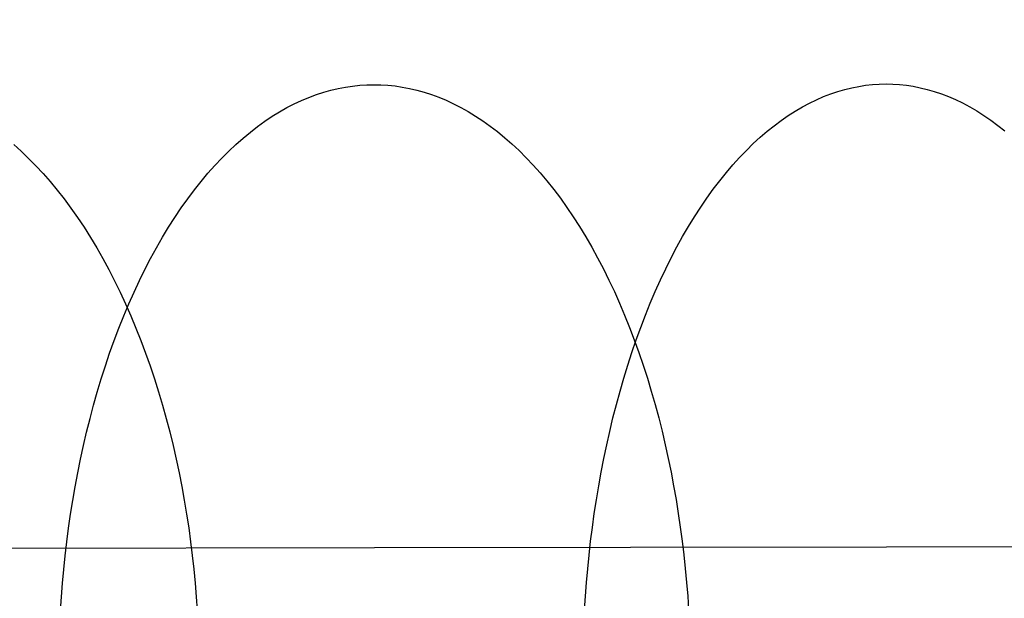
# Model space of a CAD drawing. Header units: millimetres. Extents: x -2852 to 102, y -106 to 97.
# Tile 140 of 256: x -2466 to -2454, y -4 to 3. Entities that reach past the tile are written whole.
import ezdxf

# ---------------------------------------------------------------- set-up
doc = ezdxf.new("R2010")
doc.units = ezdxf.units.MM
doc.header["$MEASUREMENT"] = 0
doc.layers.add('Predefinito', color=5, linetype='Continuous')

msp = doc.modelspace()

# ---------------------------------------------------------------- linework, layer by layer
at = {"layer": 'Predefinito', "extrusion": (-0.001367, 0.999999, 0)}
msp.add_lwpolyline([(1899.675, 1028.426), (1950.258, 936.031), (1967.4, 906.576), (1985.127, 877.47), (2004.656, 847.084), (2025.496, 816.669), (2036.395, 801.605), (2047.581, 786.753), (2059.049, 772.174), (2070.848, 757.863), (2082.852, 744.027), (2095.232, 730.528), (2107.74, 717.692), (2114.15, 711.428), (2120.669, 705.279), (2127.105, 699.424), (2133.652, 693.694), (2140.312, 688.097), (2147.091, 682.643), (2153.75, 677.524), (2160.526, 672.56), (2167.421, 667.763), (2174.437, 663.147), (2181.313, 658.884), (2188.305, 654.816), (2195.415, 650.956), (2202.643, 647.32), (2209.738, 644.036), (2216.937, 640.993), (2220.576, 639.566), (2224.24, 638.206), (2227.928, 636.914), (2231.641, 635.692), (2235.831, 634.409), (2240.048, 633.217), (2244.289, 632.118), (2248.553, 631.112), (2252.587, 630.248), (2256.638, 629.466), (2260.704, 628.764), (2264.783, 628.142), (2268.847, 627.604), (2272.92, 627.144), (2277, 626.761), (2281.087, 626.455), (2285.18, 626.225), (2289.276, 626.069), (2293.374, 625.988), (2297.474, 625.98), (2305.647, 626.178), (2313.808, 626.656), (2321.95, 627.406), (2330.063, 628.419), (2338.132, 629.686), (2346.159, 631.199), (2354.138, 632.953), (2362.062, 634.938), (2369.891, 637.139), (2377.656, 639.556), (2385.353, 642.184), (2392.976, 645.017), (2400.435, 648.013), (2407.813, 651.2), (2415.108, 654.575), (2422.316, 658.133), (2429.278, 661.787), (2436.148, 665.612), (2442.922, 669.605), (2449.594, 673.764), (2455.744, 677.809), (2461.797, 681.998), (2467.747, 686.333), (2473.588, 690.813), (2480.985, 696.836), (2488.178, 703.101), (2491.988, 706.596), (2495.734, 710.158), (2499.416, 713.788), (2503.033, 717.481), (2509.946, 724.917), (2516.606, 732.58), (2522.96, 740.381), (2529.076, 748.372), (2534.957, 756.525), (2540.622, 764.832), (2546.118, 773.325), (2551.424, 781.935), (2556.66, 790.821), (2561.74, 799.799), (2571.51, 817.968), (2626.828, 928.194), (2638.541, 949.732), (2651.216, 971.672), (2674.704, 1009.524), (2677.832, 1014.879), (2679.262, 1017.451), (2680.646, 1020.045), (2681.888, 1022.497), (2683.068, 1024.979), (2684.056, 1027.223), (2684.522, 1028.357), (2684.967, 1029.499)], dxfattribs=at)
msp.add_lwpolyline([(1899.675, 1028.426), (1950.258, 936.031), (1967.4, 906.576), (1985.127, 877.47), (2004.656, 847.084), (2025.496, 816.669), (2036.395, 801.605), (2047.581, 786.753), (2059.049, 772.174), (2070.848, 757.863), (2082.852, 744.027), (2095.232, 730.528), (2107.74, 717.692), (2114.15, 711.428), (2120.669, 705.279), (2127.105, 699.424), (2133.652, 693.694), (2140.312, 688.097), (2147.091, 682.643), (2153.75, 677.524), (2160.526, 672.56), (2167.421, 667.763), (2174.437, 663.147), (2181.313, 658.884), (2188.305, 654.816), (2195.415, 650.956), (2202.643, 647.32), (2209.738, 644.036), (2216.937, 640.993), (2220.576, 639.566), (2224.24, 638.206), (2227.928, 636.914), (2231.641, 635.692), (2235.831, 634.409), (2240.048, 633.217), (2244.289, 632.118), (2248.553, 631.112), (2252.587, 630.248), (2256.638, 629.466), (2260.704, 628.764), (2264.783, 628.142), (2268.847, 627.604), (2272.92, 627.144), (2277, 626.761), (2281.087, 626.455), (2285.18, 626.225), (2289.276, 626.069), (2293.374, 625.988), (2297.474, 625.98), (2305.647, 626.178), (2313.808, 626.656), (2321.95, 627.406), (2330.063, 628.419), (2338.132, 629.686), (2346.159, 631.199), (2354.138, 632.953), (2362.062, 634.938), (2369.891, 637.139), (2377.656, 639.556), (2385.353, 642.184), (2392.976, 645.017), (2400.435, 648.013), (2407.813, 651.2), (2415.108, 654.575), (2422.316, 658.133), (2429.278, 661.787), (2436.148, 665.612), (2442.922, 669.605), (2449.594, 673.764), (2455.744, 677.809), (2461.797, 681.998), (2467.747, 686.333), (2473.588, 690.813), (2480.985, 696.836), (2488.178, 703.101), (2491.988, 706.596), (2495.734, 710.158), (2499.416, 713.788), (2503.033, 717.481), (2509.946, 724.917), (2516.606, 732.58), (2522.96, 740.381), (2529.076, 748.372), (2534.957, 756.525), (2540.622, 764.832), (2546.118, 773.325), (2551.424, 781.935), (2556.66, 790.821), (2561.74, 799.799), (2571.51, 817.968), (2626.828, 928.194), (2638.541, 949.732), (2651.216, 971.672), (2674.704, 1009.524), (2677.832, 1014.879), (2679.262, 1017.451), (2680.646, 1020.045), (2681.888, 1022.497), (2683.068, 1024.979), (2684.056, 1027.223), (2684.522, 1028.357), (2684.967, 1029.499)], dxfattribs=at)
at = {"layer": 'Predefinito'}
for points in [[(-2465.505, -4.106, 676.116), (-2465.495, -3.945, 676.133), (-2465.482, -3.783, 676.153), (-2465.468, -3.621, 676.177), (-2465.451, -3.458, 676.204), (-2465.432, -3.295, 676.235), (-2465.41, -3.132, 676.269), (-2465.387, -2.968, 676.307), (-2465.361, -2.805, 676.348), (-2465.333, -2.642, 676.393), (-2465.302, -2.48, 676.442), (-2465.269, -2.318, 676.494), (-2465.234, -2.156, 676.55), (-2465.197, -1.996, 676.609), (-2465.157, -1.837, 676.673), (-2465.115, -1.679, 676.74), (-2465.071, -1.523, 676.81), (-2465.024, -1.368, 676.884), (-2464.976, -1.215, 676.962), (-2464.925, -1.063, 677.043), (-2464.871, -0.914, 677.128), (-2464.816, -0.768, 677.216), (-2464.758, -0.623, 677.307), (-2464.699, -0.481, 677.402), (-2464.637, -0.342, 677.5), (-2464.574, -0.206, 677.601), (-2464.508, -0.073, 677.705), (-2464.441, 0.057, 677.812), (-2464.372, 0.183, 677.922), (-2464.301, 0.306, 678.034), (-2464.229, 0.426, 678.149), (-2464.155, 0.542, 678.267), (-2464.079, 0.654, 678.387), (-2464.002, 0.762, 678.509), (-2463.924, 0.866, 678.633), (-2463.845, 0.967, 678.759), (-2463.764, 1.063, 678.886), (-2463.683, 1.155, 679.016), (-2463.6, 1.243, 679.147), (-2463.517, 1.326, 679.279), (-2463.433, 1.405, 679.413), (-2463.348, 1.48, 679.547), (-2463.262, 1.551, 679.683), (-2463.177, 1.617, 679.819), (-2463.09, 1.679, 679.956), (-2463.004, 1.737, 680.093), (-2462.917, 1.79, 680.231), (-2462.83, 1.839, 680.369), (-2462.743, 1.884, 680.507), (-2462.656, 1.924, 680.645), (-2462.569, 1.96, 680.783), (-2462.482, 1.993, 680.921), (-2462.395, 2.021, 681.058), (-2462.309, 2.045, 681.195), (-2462.223, 2.065, 681.331), (-2462.138, 2.082, 681.466), (-2462.053, 2.094, 681.601), (-2461.969, 2.103, 681.734), (-2461.885, 2.109, 681.867), (-2461.802, 2.11, 681.998), (-2461.719, 2.109, 682.129), (-2461.636, 2.104, 682.262), (-2461.551, 2.095, 682.396), (-2461.466, 2.083, 682.53), (-2461.381, 2.066, 682.665), (-2461.295, 2.046, 682.801), (-2461.209, 2.022, 682.938), (-2461.122, 1.994, 683.075), (-2461.035, 1.962, 683.213), (-2460.948, 1.926, 683.351), (-2460.861, 1.886, 683.489), (-2460.774, 1.842, 683.627), (-2460.687, 1.793, 683.765), (-2460.6, 1.74, 683.903), (-2460.513, 1.682, 684.04), (-2460.426, 1.621, 684.177), (-2460.34, 1.555, 684.313), (-2460.255, 1.484, 684.449), (-2460.17, 1.41, 684.584), (-2460.085, 1.331, 684.717), (-2460.002, 1.247, 684.849), (-2459.919, 1.16, 684.98), (-2459.837, 1.068, 685.11), (-2459.756, 0.972, 685.238), (-2459.677, 0.872, 685.363), (-2459.598, 0.768, 685.488), (-2459.521, 0.66, 685.61), (-2459.445, 0.548, 685.729), (-2459.371, 0.432, 685.847), (-2459.298, 0.313, 685.962), (-2459.227, 0.19, 686.074), (-2459.158, 0.064, 686.184), (-2459.09, -0.066, 686.291), (-2459.024, -0.199, 686.395), (-2458.96, -0.335, 686.496), (-2458.898, -0.474, 686.594), (-2458.838, -0.615, 686.689), (-2458.781, -0.759, 686.78), (-2458.725, -0.906, 686.868), (-2458.671, -1.055, 686.953), (-2458.62, -1.206, 687.034), (-2458.57, -1.359, 687.112), (-2458.523, -1.514, 687.186), (-2458.479, -1.67, 687.257), (-2458.436, -1.828, 687.324), (-2458.396, -1.987, 687.387), (-2458.358, -2.147, 687.446), (-2458.323, -2.308, 687.502), (-2458.29, -2.47, 687.555), (-2458.259, -2.633, 687.603), (-2458.23, -2.795, 687.648), (-2458.204, -2.959, 687.689), (-2458.18, -3.122, 687.727), (-2458.158, -3.285, 687.761), (-2458.138, -3.448, 687.792), (-2458.121, -3.611, 687.819), (-2458.106, -3.773, 687.843), (-2458.093, -3.935, 687.863), (-2458.082, -4.096, 687.88)], [(-2465.505, -4.106, 676.116), (-2465.495, -3.945, 676.133), (-2465.482, -3.783, 676.153), (-2465.468, -3.621, 676.177), (-2465.451, -3.458, 676.204), (-2465.432, -3.295, 676.235), (-2465.41, -3.132, 676.269), (-2465.387, -2.968, 676.307), (-2465.361, -2.805, 676.348), (-2465.333, -2.642, 676.393), (-2465.302, -2.48, 676.442), (-2465.269, -2.318, 676.494), (-2465.234, -2.156, 676.55), (-2465.197, -1.996, 676.609), (-2465.157, -1.837, 676.673), (-2465.115, -1.679, 676.74), (-2465.071, -1.523, 676.81), (-2465.024, -1.368, 676.884), (-2464.976, -1.215, 676.962), (-2464.925, -1.063, 677.043), (-2464.871, -0.914, 677.128), (-2464.816, -0.768, 677.216), (-2464.758, -0.623, 677.307), (-2464.699, -0.481, 677.402), (-2464.637, -0.342, 677.5), (-2464.574, -0.206, 677.601), (-2464.508, -0.073, 677.705), (-2464.441, 0.057, 677.812), (-2464.372, 0.183, 677.922), (-2464.301, 0.306, 678.034), (-2464.229, 0.426, 678.149), (-2464.155, 0.542, 678.267), (-2464.079, 0.654, 678.387), (-2464.002, 0.762, 678.509), (-2463.924, 0.866, 678.633), (-2463.845, 0.967, 678.759), (-2463.764, 1.063, 678.886), (-2463.683, 1.155, 679.016), (-2463.6, 1.243, 679.147), (-2463.517, 1.326, 679.279), (-2463.433, 1.405, 679.413), (-2463.348, 1.48, 679.547), (-2463.262, 1.551, 679.683), (-2463.177, 1.617, 679.819), (-2463.09, 1.679, 679.956), (-2463.004, 1.737, 680.093), (-2462.917, 1.79, 680.231), (-2462.83, 1.839, 680.369), (-2462.743, 1.884, 680.507), (-2462.656, 1.924, 680.645), (-2462.569, 1.96, 680.783), (-2462.482, 1.993, 680.921), (-2462.395, 2.021, 681.058), (-2462.309, 2.045, 681.195), (-2462.223, 2.065, 681.331), (-2462.138, 2.082, 681.466), (-2462.053, 2.094, 681.601), (-2461.969, 2.103, 681.734), (-2461.885, 2.109, 681.867), (-2461.802, 2.11, 681.998), (-2461.719, 2.109, 682.129), (-2461.636, 2.104, 682.262), (-2461.551, 2.095, 682.396), (-2461.466, 2.083, 682.53), (-2461.381, 2.066, 682.665), (-2461.295, 2.046, 682.801), (-2461.209, 2.022, 682.938), (-2461.122, 1.994, 683.075), (-2461.035, 1.962, 683.213), (-2460.948, 1.926, 683.351), (-2460.861, 1.886, 683.489), (-2460.774, 1.842, 683.627), (-2460.687, 1.793, 683.765), (-2460.6, 1.74, 683.903), (-2460.513, 1.682, 684.04), (-2460.426, 1.621, 684.177), (-2460.34, 1.555, 684.313), (-2460.255, 1.484, 684.449), (-2460.17, 1.41, 684.584), (-2460.085, 1.331, 684.717), (-2460.002, 1.247, 684.849), (-2459.919, 1.16, 684.98), (-2459.837, 1.068, 685.11), (-2459.756, 0.972, 685.238), (-2459.677, 0.872, 685.363), (-2459.598, 0.768, 685.488), (-2459.521, 0.66, 685.61), (-2459.445, 0.548, 685.729), (-2459.371, 0.432, 685.847), (-2459.298, 0.313, 685.962), (-2459.227, 0.19, 686.074), (-2459.158, 0.064, 686.184), (-2459.09, -0.066, 686.291), (-2459.024, -0.199, 686.395), (-2458.96, -0.335, 686.496), (-2458.898, -0.474, 686.594), (-2458.838, -0.615, 686.689), (-2458.781, -0.759, 686.78), (-2458.725, -0.906, 686.868), (-2458.671, -1.055, 686.953), (-2458.62, -1.206, 687.034), (-2458.57, -1.359, 687.112), (-2458.523, -1.514, 687.186), (-2458.479, -1.67, 687.257), (-2458.436, -1.828, 687.324), (-2458.396, -1.987, 687.387), (-2458.358, -2.147, 687.446), (-2458.323, -2.308, 687.502), (-2458.29, -2.47, 687.555), (-2458.259, -2.633, 687.603), (-2458.23, -2.795, 687.648), (-2458.204, -2.959, 687.689), (-2458.18, -3.122, 687.727), (-2458.158, -3.285, 687.761), (-2458.138, -3.448, 687.792), (-2458.121, -3.611, 687.819), (-2458.106, -3.773, 687.843), (-2458.093, -3.935, 687.863), (-2458.082, -4.096, 687.88)], [(-2459.311, -4.097, 671.839), (-2459.301, -3.936, 671.856), (-2459.289, -3.775, 671.877), (-2459.274, -3.612, 671.901), (-2459.258, -3.45, 671.929), (-2459.24, -3.287, 671.96), (-2459.219, -3.123, 671.994), (-2459.197, -2.96, 672.033), (-2459.172, -2.797, 672.075), (-2459.145, -2.634, 672.12), (-2459.115, -2.471, 672.17), (-2459.084, -2.309, 672.223), (-2459.05, -2.148, 672.279), (-2459.014, -1.988, 672.34), (-2458.976, -1.829, 672.404), (-2458.936, -1.671, 672.472), (-2458.893, -1.514, 672.544), (-2458.848, -1.359, 672.619), (-2458.801, -1.206, 672.698), (-2458.752, -1.055, 672.78), (-2458.701, -0.906, 672.866), (-2458.648, -0.759, 672.955), (-2458.592, -0.615, 673.048), (-2458.535, -0.473, 673.144), (-2458.476, -0.334, 673.244), (-2458.415, -0.198, 673.346), (-2458.352, -0.065, 673.452), (-2458.287, 0.065, 673.56), (-2458.221, 0.192, 673.672), (-2458.153, 0.315, 673.786), (-2458.083, 0.434, 673.903), (-2458.012, 0.55, 674.022), (-2457.939, 0.662, 674.143), (-2457.865, 0.77, 674.267), (-2457.79, 0.875, 674.393), (-2457.714, 0.975, 674.521), (-2457.636, 1.071, 674.651), (-2457.558, 1.163, 674.782), (-2457.479, 1.251, 674.915), (-2457.398, 1.334, 675.049), (-2457.318, 1.414, 675.185), (-2457.236, 1.489, 675.321), (-2457.154, 1.559, 675.459), (-2457.071, 1.625, 675.597), (-2456.988, 1.687, 675.736), (-2456.905, 1.745, 675.876), (-2456.821, 1.798, 676.015), (-2456.738, 1.847, 676.155), (-2456.654, 1.892, 676.296), (-2456.57, 1.932, 676.436), (-2456.486, 1.969, 676.576), (-2456.403, 2.001, 676.715), (-2456.32, 2.029, 676.855), (-2456.237, 2.053, 676.993), (-2456.154, 2.074, 677.131), (-2456.072, 2.09, 677.269), (-2455.991, 2.103, 677.405), (-2455.91, 2.112, 677.541), (-2455.829, 2.117, 677.675), (-2455.749, 2.119, 677.809), (-2455.67, 2.117, 677.942), (-2455.589, 2.112, 678.076), (-2455.508, 2.103, 678.212), (-2455.427, 2.091, 678.348), (-2455.344, 2.075, 678.486), (-2455.262, 2.055, 678.624), (-2455.179, 2.031, 678.762), (-2455.095, 2.003, 678.902), (-2455.012, 1.971, 679.041), (-2454.928, 1.935, 679.181), (-2454.844, 1.894, 679.321), (-2454.76, 1.85, 679.462), (-2454.677, 1.801, 679.602), (-2454.593, 1.748, 679.741), (-2454.509, 1.691, 679.881), (-2454.426, 1.629, 680.02), (-2454.343, 1.563, 680.158)], [(-2459.311, -4.097, 671.839), (-2459.301, -3.936, 671.856), (-2459.289, -3.775, 671.877), (-2459.274, -3.612, 671.901), (-2459.258, -3.45, 671.929), (-2459.24, -3.287, 671.96), (-2459.219, -3.123, 671.994), (-2459.197, -2.96, 672.033), (-2459.172, -2.797, 672.075), (-2459.145, -2.634, 672.12), (-2459.115, -2.471, 672.17), (-2459.084, -2.309, 672.223), (-2459.05, -2.148, 672.279), (-2459.014, -1.988, 672.34), (-2458.976, -1.829, 672.404), (-2458.936, -1.671, 672.472), (-2458.893, -1.514, 672.544), (-2458.848, -1.359, 672.619), (-2458.801, -1.206, 672.698), (-2458.752, -1.055, 672.78), (-2458.701, -0.906, 672.866), (-2458.648, -0.759, 672.955), (-2458.592, -0.615, 673.048), (-2458.535, -0.473, 673.144), (-2458.476, -0.334, 673.244), (-2458.415, -0.198, 673.346), (-2458.352, -0.065, 673.452), (-2458.287, 0.065, 673.56), (-2458.221, 0.192, 673.672), (-2458.153, 0.315, 673.786), (-2458.083, 0.434, 673.903), (-2458.012, 0.55, 674.022), (-2457.939, 0.662, 674.143), (-2457.865, 0.77, 674.267), (-2457.79, 0.875, 674.393), (-2457.714, 0.975, 674.521), (-2457.636, 1.071, 674.651), (-2457.558, 1.163, 674.782), (-2457.479, 1.251, 674.915), (-2457.398, 1.334, 675.049), (-2457.318, 1.414, 675.185), (-2457.236, 1.489, 675.321), (-2457.154, 1.559, 675.459), (-2457.071, 1.625, 675.597), (-2456.988, 1.687, 675.736), (-2456.905, 1.745, 675.876), (-2456.821, 1.798, 676.015), (-2456.738, 1.847, 676.155), (-2456.654, 1.892, 676.296), (-2456.57, 1.932, 676.436), (-2456.486, 1.969, 676.576), (-2456.403, 2.001, 676.715), (-2456.32, 2.029, 676.855), (-2456.237, 2.053, 676.993), (-2456.154, 2.074, 677.131), (-2456.072, 2.09, 677.269), (-2455.991, 2.103, 677.405), (-2455.91, 2.112, 677.541), (-2455.829, 2.117, 677.675), (-2455.749, 2.119, 677.809), (-2455.67, 2.117, 677.942), (-2455.589, 2.112, 678.076), (-2455.508, 2.103, 678.212), (-2455.427, 2.091, 678.348), (-2455.344, 2.075, 678.486), (-2455.262, 2.055, 678.624), (-2455.179, 2.031, 678.762), (-2455.095, 2.003, 678.902), (-2455.012, 1.971, 679.041), (-2454.928, 1.935, 679.181), (-2454.844, 1.894, 679.321), (-2454.76, 1.85, 679.462), (-2454.677, 1.801, 679.602), (-2454.593, 1.748, 679.741), (-2454.509, 1.691, 679.881), (-2454.426, 1.629, 680.02), (-2454.343, 1.563, 680.158)], [(-2466.057, 1.402, 688.878), (-2465.969, 1.323, 689.009), (-2465.883, 1.239, 689.139), (-2465.797, 1.152, 689.268), (-2465.712, 1.06, 689.396), (-2465.628, 0.964, 689.521), (-2465.545, 0.864, 689.645), (-2465.464, 0.76, 689.767), (-2465.384, 0.652, 689.888), (-2465.305, 0.54, 690.005), (-2465.228, 0.424, 690.121), (-2465.152, 0.305, 690.234), (-2465.078, 0.182, 690.345), (-2465.006, 0.056, 690.453), (-2464.936, -0.074, 690.558), (-2464.868, -0.207, 690.661), (-2464.801, -0.343, 690.76), (-2464.737, -0.482, 690.857), (-2464.675, -0.623, 690.95), (-2464.615, -0.767, 691.04), (-2464.557, -0.914, 691.127), (-2464.501, -1.063, 691.21), (-2464.448, -1.214, 691.29), (-2464.396, -1.367, 691.366), (-2464.348, -1.522, 691.439), (-2464.301, -1.678, 691.509), (-2464.257, -1.836, 691.575), (-2464.215, -1.995, 691.637), (-2464.176, -2.155, 691.696), (-2464.139, -2.316, 691.751), (-2464.105, -2.478, 691.802), (-2464.073, -2.64, 691.85), (-2464.043, -2.803, 691.894), (-2464.016, -2.967, 691.935), (-2463.991, -3.13, 691.972), (-2463.968, -3.293, 692.006), (-2463.948, -3.456, 692.036), (-2463.93, -3.619, 692.062), (-2463.914, -3.781, 692.086), (-2463.901, -3.943, 692.106), (-2463.889, -4.103, 692.123)], [(-2466.057, 1.402, 688.878), (-2465.969, 1.323, 689.009), (-2465.883, 1.239, 689.139), (-2465.797, 1.152, 689.268), (-2465.712, 1.06, 689.396), (-2465.628, 0.964, 689.521), (-2465.545, 0.864, 689.645), (-2465.464, 0.76, 689.767), (-2465.384, 0.652, 689.888), (-2465.305, 0.54, 690.005), (-2465.228, 0.424, 690.121), (-2465.152, 0.305, 690.234), (-2465.078, 0.182, 690.345), (-2465.006, 0.056, 690.453), (-2464.936, -0.074, 690.558), (-2464.868, -0.207, 690.661), (-2464.801, -0.343, 690.76), (-2464.737, -0.482, 690.857), (-2464.675, -0.623, 690.95), (-2464.615, -0.767, 691.04), (-2464.557, -0.914, 691.127), (-2464.501, -1.063, 691.21), (-2464.448, -1.214, 691.29), (-2464.396, -1.367, 691.366), (-2464.348, -1.522, 691.439), (-2464.301, -1.678, 691.509), (-2464.257, -1.836, 691.575), (-2464.215, -1.995, 691.637), (-2464.176, -2.155, 691.696), (-2464.139, -2.316, 691.751), (-2464.105, -2.478, 691.802), (-2464.073, -2.64, 691.85), (-2464.043, -2.803, 691.894), (-2464.016, -2.967, 691.935), (-2463.991, -3.13, 691.972), (-2463.968, -3.293, 692.006), (-2463.948, -3.456, 692.036), (-2463.93, -3.619, 692.062), (-2463.914, -3.781, 692.086), (-2463.901, -3.943, 692.106), (-2463.889, -4.103, 692.123)]]:
    msp.add_polyline3d(points, dxfattribs=at)

doc.saveas('drawing.dxf')
